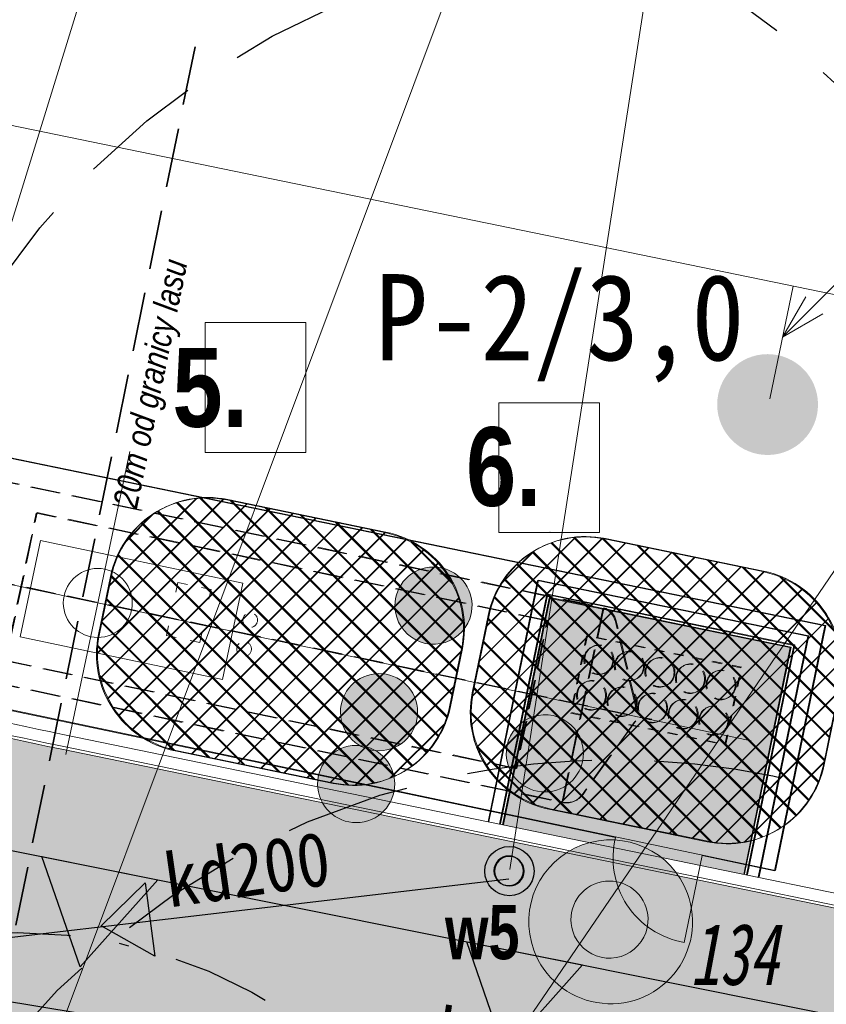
# Model space of a CAD drawing. Header units: metres. Extents: x -94 to 293, y -795 to -637.
# Tile 38 of 48: x 37 to 45, y -690 to -680. Entities that reach past the tile are written whole.
import ezdxf
from ezdxf.lldxf.tags import DXFTag
from ezdxf.xclip import XClip

# ---------------------------------------------------------------- set-up
doc = ezdxf.new("R2010")
doc.units = ezdxf.units.M
doc.header["$MEASUREMENT"] = 0
doc.header["$XCLIPFRAME"] = 0
for name, pattern in [('CENTRE2', [28.575, 19.05, -3.175, 3.175, -3.175]), ('DASHDOT', [1, 0.5, -0.25, 0, -0.25]), ('DASHED', [0.01905, 0.0127, -0.00635]), ('HIDDEN', [0.000375, 0.00025, -0.000125]), ('Krawędzie ukryte', [0.85, 0.6, -0.25]), ('Krawędzie ukryte drobniejsze', [0.425, 0.3, -0.125]), ('Przerywana kopia-001', [1.85, 1.25, -0.6])]:
    doc.linetypes.add(name, pattern=pattern)
for name, color, linetype, lineweight, true_color in [('0_Nr_pióra__140', 7, 'Continuous', 13, 0x7e20ff), ('_e_elektryka_Nr_pióra__218', 7, 'Continuous', 15, 0xd90005), ('PZT DRZEWA DO USUNIĘCIA _Nr_pióra__220', 7, 'Continuous', 5, 0xd90005), ('PZT_i_KD', 7, 'Continuous', 30, 0x136734), ('PZT_i_KD_Nr_pióra__215', 7, 'Continuous', 30, 0xd90005), ('PZT_Nr_pióra__233', 7, 'Continuous', 13, 0x1717ff)]:
    doc.layers.add(name, color=color, linetype=linetype, lineweight=lineweight, true_color=true_color)
doc.layers.add('IS_Węzeł_sieci_kanalizacyjnej_-_opisy', color=7, linetype='Continuous')
doc.layers.add('PZT MDCP', color=7, linetype='Continuous')
for name, color, linetype, lineweight in [('Mapa Poniatowa - do zatwierdzenia (3)_39_0_Nr_pióra__1', 7, 'Continuous', 13), ('ODLEGŁOŚCI BEZPIECZNE OD LPG', 1, 'DASHED', 30), ('ODLEGŁOŚCI BEZPIECZNE OD PALIW PŁYNNYCH', 30, 'DASHDOT', 30), ('PZT - strefy zagrożenia wybuchem_Nr_pióra__127', 6, 'Continuous', 5), ('PZT - strefy zagrożenia wybuchem_Nr_pióra__239', 6, 'Continuous', 13), ('PZT DRZEWA DO USUNIĘCIA _Nr_pióra__1', 7, 'Continuous', 13), ('PZT DRZEWA DO USUNIĘCIA _Nr_pióra__161', 7, 'Continuous', 5), ('PZT DRZEWA DO USUNIĘCIA _Nr_pióra__20', 1, 'Continuous', 13), ('PZT DRZEWA DO USUNIĘCIA _Nr_pióra__244', 7, 'Continuous', 20), ('PZT elementy dodatkowe_Nr_pióra__203', 150, 'Continuous', 35), ('PZT kanalizacja_Nr_pióra__19', 255, 'Continuous', 15), ('PZT kanalizacja_Nr_pióra__206', 7, 'Continuous', 30), ('PZT_Nr_pióra__1', 7, 'Continuous', 13), ('PZT_Nr_pióra__101', 7, 'Continuous', 5), ('PZT_Nr_pióra__18', 9, 'Continuous', 13), ('PZT_Nr_pióra__21', 7, 'Continuous', 25), ('PZT_Nr_pióra__244', 7, 'Continuous', 20), ('PZT_Nr_pióra__41', 7, 'Continuous', 15)]:
    doc.layers.add(name, color=color, linetype=linetype, lineweight=lineweight)
doc.styles.add('GENERATED_STYLE_1', font='ARIALNI.TTF')
doc.styles.add('GENERATED_STYLE_10', font='msgothic.ttc')
doc.styles.add('GENERATED_STYLE_5', font='txt')
doc.styles.add('GENERATED_STYLE_7', font='msgothic.ttc')
doc.styles.add('GENERATED_STYLE_9', font='msgothic.ttc')
doc.linetypes.add('Przekreślana podwójnie kopia-000', pattern='A,0,[2,PZT_dwg_01_20261.Shx,S=0.009921,R=0,X=0,Y=0],-1.25,0', length=1.25)
tags = doc.linetypes.add('SOLID', pattern=[10, 10, 0]).pattern_tags.tags
tags[6:7] = [DXFTag(74, 4), DXFTag(75, 0), DXFTag(340, '0'), DXFTag(46, 0.0), DXFTag(50, 0.0), DXFTag(44, 0.0), DXFTag(45, 0.0)]
tags[4:5] = [DXFTag(74, 4), DXFTag(75, 0), DXFTag(340, '0'), DXFTag(46, 0.0), DXFTag(50, 0.0), DXFTag(44, 0.0), DXFTag(45, 0.0)]
doc.dimstyles.new('GENERATED_STYLE__3', dxfattribs={"dimtxt": 0.18, "dimasz": 0.456, "dimexe": 0.18, "dimexo": 0.0625, "dimgap": 0.09, "dimtad": 0, "dimtih": 1, "dimtoh": 1, "dimdec": 4, "dimzin": 0, "dimdsep": 46, "dimcen": 0.09, "dimadec": 0, "dimazin": 0, "dimtfac": 1, "dimtdec": 4, "dimtmove": 0, "dimatfit": 3, "dimldrblk": 'ARROWHEAD_3', "dimfxl": 1, "dimtolj": 1, "dimtzin": 0, "dimarcsym": 0})
picture_1 = doc.add_image_def('image1.tif', size_in_pixel=(3509, 6496))
pattern_1 = [(45, (0, 0), (-0.141421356, 0.141421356), []), (135, (0, 0), (0.141421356, 0.141421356), [])]
pattern_2 = [(45, (0.00959, 0.00436), (-0.141421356, 0.141421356), []), (135, (0.00959, 0.00436), (0.141421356, 0.141421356), [])]

# ---------------------------------------------------------------- blocks, each defined once
blk = doc.blocks.new('Rysunek_1_39', base_point=(43.8985, -710.766))
at = {"layer": 'Mapa Poniatowa - do zatwierdzenia (3)_39_0_Nr_pióra__1'}
image = blk.add_image(picture_1, insert=(-93.5966, -636.5063), size_in_units=(148.5194, 274.9903), rotation=-90, dxfattribs=at)
image.set_boundary_path([(-0.5, -0.5), (3508.5, 6495.5)])
blk = doc.blocks.new('Etykieta_5', base_point=(39.4739, -684.4578))
at = {"layer": '0_Nr_pióra__140', "linetype": 'Continuous'}
for p, q in [((39.9859, -683.1376), (38.9619, -683.1376)), ((38.9619, -683.1376), (38.9619, -684.4553)), ((39.9859, -684.4553), (39.9859, -683.1376)), ((38.9619, -684.4553), (39.9859, -684.4553))]:
    blk.add_line(p, q, dxfattribs=at)
at = {"layer": '0_Nr_pióra__140', "insert": (39.9859, -683.3964), "char_height": 0.8, "attachment_point": 3, "style": 'GENERATED_STYLE_5'}
blk.add_mtext('\\A1;{\\pt0,140;\\fArial Narrow|b1|i0|c238|p34;5. \\fArial Narrow|b1|i0|c238|p34;\\A1{\\H.66x;\\S^  ;}\\fArial Narrow|b1|i0|c238|p34;\\fArial Narrow|b1|i0|c238|p34;\\A1{\\H.66x;\\S^  ;}\\fArial Narrow|b1|i0|c238|p34;\\fArial Narrow|b1|i0|c238|p34;\\fArial Narrow|b1|i0|c238|p34;\\fArial Narrow|b1|i0|c238|p34;\\fArial Narrow|b1|i0|c238|p34;\\fArial Narrow|b1|i0|c238|p34;\\fArial Narrow|b1|i0|c238|p34;\\fArial Narrow|b1|i0|c238|p34;\\fArial Narrow|b1|i0|c238|p34;\\fArial Narrow|b1|i0|c238|p34;\\fArial Narrow|b1|i0|c238|p34;\\fArial Narrow|b1|i0|c238|p34;\\fArial Narrow|b1|i0|c238|p34;\\fArial Narrow|b1|i0|c238|p34;\\fArial Narrow|b1|i0|c238|p34;\\fArial Narrow|b1|i0|c238|p34;\\fArial Narrow|b1|i0|c238|p34;\\fArial Narrow|b1|i0|c238|p34;\\fArial Narrow|b1|i0|c238|p34;\\fArial Narrow|b1|i0|c238|p34;\\fArial Narrow|b1|i0|c238|p34;\\fArial Narrow|b1|i0|c238|p34;\\fArial Narrow|b1|i0|c238|p34;\\fArial Narrow|b1|i0|c238|p34;\\fArial Narrow|b1|i0|c238|p34;\\fArial Narrow|b1|i0|c238|p34;}', dxfattribs=at)
blk = doc.blocks.new('Etykieta_6', base_point=(42.4545, -685.2727))
at = {"layer": '0_Nr_pióra__140', "linetype": 'Continuous'}
for p, q in [((42.9666, -683.9525), (41.9425, -683.9525)), ((41.9425, -683.9525), (41.9425, -685.2702)), ((42.9666, -685.2702), (42.9666, -683.9525)), ((41.9425, -685.2702), (42.9666, -685.2702))]:
    blk.add_line(p, q, dxfattribs=at)
at = {"layer": '0_Nr_pióra__140', "insert": (42.9666, -684.1993), "char_height": 0.8, "attachment_point": 3, "style": 'GENERATED_STYLE_5'}
blk.add_mtext('\\A1;{\\pt0,140;\\fArial Narrow|b1|i0|c238|p34;6. \\fArial Narrow|b1|i0|c238|p34;\\A1{\\H.66x;\\S^  ;}\\fArial Narrow|b1|i0|c238|p34;\\fArial Narrow|b1|i0|c238|p34;\\A1{\\H.66x;\\S^  ;}\\fArial Narrow|b1|i0|c238|p34;\\fArial Narrow|b1|i0|c238|p34;\\fArial Narrow|b1|i0|c238|p34;\\fArial Narrow|b1|i0|c238|p34;\\fArial Narrow|b1|i0|c238|p34;\\fArial Narrow|b1|i0|c238|p34;\\fArial Narrow|b1|i0|c238|p34;\\fArial Narrow|b1|i0|c238|p34;\\fArial Narrow|b1|i0|c238|p34;\\fArial Narrow|b1|i0|c238|p34;\\fArial Narrow|b1|i0|c238|p34;\\fArial Narrow|b1|i0|c238|p34;\\fArial Narrow|b1|i0|c238|p34;\\fArial Narrow|b1|i0|c238|p34;\\fArial Narrow|b1|i0|c238|p34;\\fArial Narrow|b1|i0|c238|p34;\\fArial Narrow|b1|i0|c238|p34;\\fArial Narrow|b1|i0|c238|p34;\\fArial Narrow|b1|i0|c238|p34;\\fArial Narrow|b1|i0|c238|p34;\\fArial Narrow|b1|i0|c238|p34;\\fArial Narrow|b1|i0|c238|p34;\\fArial Narrow|b1|i0|c238|p34;\\fArial Narrow|b1|i0|c238|p34;\\fArial Narrow|b1|i0|c238|p34;\\fArial Narrow|b1|i0|c238|p34;}', dxfattribs=at)
blk = doc.blocks.new('ARROWHEAD_3')
at = {"color": 0, "linetype": 'Continuous', "lineweight": 0}
blk.add_line((0, 0), (-1, 0), dxfattribs=at)
at = {"color": 0, "linetype": 'Continuous', "lineweight": 0, "flags": 128}
blk.add_lwpolyline([(-1, 0.2679), (0, 0), (-1, -0.2679)], dxfattribs=at)

msp = doc.modelspace()

# ---------------------------------------------------------------- hatches: boundary and pattern name
at = {"layer": 'PZT - strefy zagrożenia wybuchem_Nr_pióra__127', "linetype": 'Continuous'}
h = msp.add_hatch(dxfattribs=at)
h.set_pattern_fill('Siatka_5x5_ukośna', color=256, style=0, pattern_type=2)
h.set_pattern_definition(pattern_1)
h.paths.add_polyline_path([(37.879, -686.3033, 0.414214), (38.6563, -687.4848), (40.2624, -687.8162, 0.414214), (41.4439, -687.0389), (41.5651, -686.4513, 0.414214), (40.7879, -685.2698), (39.1817, -684.9384, 0.414214), (38.0003, -685.7157)])
h = msp.add_hatch(dxfattribs=at)
h.set_pattern_fill('Siatka_5x5_ukośna', color=256, style=0, pattern_type=2)
h.set_pattern_definition(pattern_1)
h.paths.add_polyline_path([(41.6745, -686.8953, 0.414214), (42.4518, -688.0768), (44.058, -688.4082, 0.414214), (45.2394, -687.6309), (45.4011, -686.8474, 0.414214), (44.6238, -685.666), (43.0177, -685.3346, 0.414214), (41.8362, -686.1118)])
at = {"layer": 'PZT - strefy zagrożenia wybuchem_Nr_pióra__239', "linetype": 'Continuous'}
h = msp.add_hatch(dxfattribs=at)
h.set_pattern_fill('Siatka_5x5_ukośna', color=256, scale=0.001, style=0, pattern_type=2)
h.set_pattern_definition(pattern_2)
h.paths.add_polyline_path([(37.8886, -686.2989, 0.414214), (38.6659, -687.4804), (40.272, -687.8118, 0.414214), (41.4535, -687.0345), (41.5747, -686.4469, 0.414214), (40.7975, -685.2655), (39.1913, -684.934, 0.414214), (38.0098, -685.7113)])
h = msp.add_hatch(dxfattribs=at)
h.set_pattern_fill('Siatka_5x5_ukośna', color=256, scale=0.001, style=0, pattern_type=2)
h.set_pattern_definition(pattern_2)
h.paths.add_polyline_path([(41.6841, -686.891, 0.414214), (42.4614, -688.0724), (44.0675, -688.4038, 0.414214), (45.249, -687.6266), (45.4107, -686.8431, 0.414214), (44.6334, -685.6616), (43.0272, -685.3302, 0.414214), (41.8458, -686.1075)])
at = {"layer": 'PZT DRZEWA DO USUNIĘCIA _Nr_pióra__1', "linetype": 'Continuous'}
msp.add_hatch(color=256, dxfattribs=at).paths.add_polyline_path([(42.9595, -689.2177, 1), (43.1898, -689.178, 1)])
at = {"layer": 'PZT DRZEWA DO USUNIĘCIA _Nr_pióra__220', "linetype": 'Continuous', "lineweight": 0, "true_color": 0xa20003}
for points in [[(40.9075, -686.1298, 1), (41.6544, -685.8927, 1)], [(40.3545, -687.2114, 1), (41.1013, -686.9743, 1)], [(42.0383, -687.6293, 1), (42.7851, -687.3922, 1)], [(40.122, -687.9408, 1), (40.8689, -687.7037, 1)], [(42.6944, -689.3171, 1), (43.4413, -689.08, 1)]]:
    msp.add_hatch(color=14, dxfattribs=at).paths.add_polyline_path(points)
at = {"layer": 'PZT DRZEWA DO USUNIĘCIA _Nr_pióra__220', "linetype": 'Continuous', "lineweight": 0, "true_color": 0x360001}
msp.add_hatch(color=18, dxfattribs=at).paths.add_polyline_path([(42.2997, -689.5091, 1), (43.8602, -688.9325, 1)])
at = {"layer": 'PZT DRZEWA DO USUNIĘCIA _Nr_pióra__244', "linetype": 'Continuous'}
for points in [[(41.1726, -686.0304, 1), (41.4029, -685.9907, 1)], [(40.6195, -687.112, 1), (40.8498, -687.0723, 1)], [(42.3034, -687.5299, 1), (42.5336, -687.4902, 1)], [(40.3871, -687.8414, 1), (40.6174, -687.8017, 1)]]:
    msp.add_hatch(color=256, dxfattribs=at).paths.add_polyline_path(points)
at = {"layer": 'PZT kanalizacja_Nr_pióra__19', "linetype": 'Continuous', "lineweight": 0, "true_color": 0x3f3f3f}
for points in [[(41.8944, -688.703, 1), (42.1944, -688.703, 1)], [(41.9015, -688.7063, 1), (42.2015, -688.7063, 1)]]:
    msp.add_hatch(color=250, dxfattribs=at).paths.add_polyline_path(points)
at = {"layer": 'PZT_i_KD'}
msp.add_hatch(color=256, dxfattribs=at).paths.add_polyline_path([(37.9064, -689.2618), (38.4505, -689.5694), (38.354, -688.8256)])
at = {"layer": 'PZT_Nr_pióra__18', "linetype": 'Continuous', "lineweight": 0, "true_color": 0x606060, "transparency": 33554508}
h = msp.add_hatch(color=251, dxfattribs=at)
h.paths.add_polyline_path([(18.29, -695.2741), (20.2307, -685.8267, 0.034274), (20.378, -681.8299), (19.9772, -677.6147), (19.7908, -676.8877), (28.952, -678.7245), (28.6051, -679.7409, 0.232055), (28.9259, -682.1197), (30.9873, -684.8048, 0.108584), (33.5513, -686.482, 0.02167), (37.2259, -687.4104), (52.2341, -690.4973), (52.4225, -690.536, 0.133896), (55.5162, -689.7959), (60.2197, -686.3181, 0.152322), (61.077, -685.1652), (68.2072, -686.5947), (68.0485, -687.367), (67.9212, -687.476), (67.6275, -687.7317, 0.007662), (66.8003, -688.4805, 0.005567), (66.1733, -689.0779), (66.0049, -689.2429, 0.017405), (65.6963, -689.5606, 0.023469), (65.0328, -690.3534, 0.005902), (64.8779, -690.5623, 0.05924), (63.6125, -692.8355, 0.021782), (63.2927, -693.7211), (60.8767, -705.4822), (59.8706, -710.38), (56.3442, -709.6556), (56.9961, -706.4822, 0.961191), (56.0165, -706.281), (55.3646, -709.4543), (51.8383, -708.7299), (50.8322, -713.6277), (47.3058, -712.9033), (49.1571, -703.8914, 0.352559), (48.5943, -702.9659), (32.6171, -699.6772, 0.414214), (31.6145, -700.3317), (30.778, -704.4037), (17.4562, -701.6671), (18.4623, -696.7693)])
h.paths.add_polyline_path([(34.1133, -697.5108), (35.6023, -690.2622), (47.063, -692.6165), (45.5739, -699.8651)], flags=0)
h = msp.add_hatch(color=251, dxfattribs=at)
h.paths.add_polyline_path([(18.29, -695.2741), (20.2307, -685.8267, 0.034274), (20.378, -681.8299), (19.9772, -677.6147), (19.7908, -676.8877), (28.952, -678.7245), (28.6051, -679.7409, 0.232055), (28.9259, -682.1197), (30.9873, -684.8048, 0.108584), (33.5513, -686.482, 0.02167), (37.2259, -687.4104), (52.2341, -690.4973), (52.4225, -690.536, 0.133896), (55.5162, -689.7959), (60.2197, -686.3181, 0.152322), (61.077, -685.1652), (68.2072, -686.5947), (68.0485, -687.367), (67.9212, -687.476), (67.6275, -687.7317, 0.007662), (66.8003, -688.4805, 0.005567), (66.1733, -689.0779), (66.0049, -689.2429, 0.017405), (65.6963, -689.5606, 0.023469), (65.0328, -690.3534, 0.005902), (64.8779, -690.5623, 0.05924), (63.6125, -692.8355, 0.021782), (63.2927, -693.7211), (60.8767, -705.4822), (57.3503, -704.7578), (56.9961, -706.4822, 0.961191), (56.0165, -706.281), (56.3708, -704.5566), (49.318, -703.1078), (49.1571, -703.8914, 0.352559), (48.5943, -702.9659), (32.6171, -699.6772, 0.414214), (31.6145, -700.3317), (31.7842, -699.506), (18.3154, -696.7392)])
h.paths.add_polyline_path([(34.1133, -697.5108), (35.6023, -690.2622), (47.063, -692.6165), (45.5739, -699.8651)], flags=0)
for points in [[(44.4304, -688.7391), (41.9816, -688.2355), (42.4549, -685.9341), (44.9037, -686.4376)], [(41.9816, -688.2357), (42.4549, -685.9341), (44.9037, -686.4376), (44.4304, -688.7392)], [(44.44, -688.7347), (41.9912, -688.2312), (42.4645, -685.9297), (44.9132, -686.4332)]]:
    msp.add_hatch(color=251, dxfattribs=at).paths.add_polyline_path(points)
at = {"layer": 'PZT_Nr_pióra__233', "linetype": 'Continuous'}
msp.add_hatch(color=256, dxfattribs=at).paths.add_polyline_path([(45.1852, -683.97, 1), (44.1614, -683.97, 1)])

# ---------------------------------------------------------------- linework, layer by layer
at = {"layer": '_e_elektryka_Nr_pióra__218', "linetype": 'Continuous', "flags": 128}
for points in [[(42.1535, -702.8574), (42.4336, -701.4937), (46.0356, -702.2336), (49.828, -683.7725), (35.138, -680.7548), (34.4038, -684.4704)], [(44.9328, -682.7669), (44.696, -683.9119)]]:
    msp.add_lwpolyline(points, dxfattribs=at)
at = {"layer": 'IS_Węzeł_sieci_kanalizacyjnej_-_opisy', "linetype": 'SOLID', "lineweight": 20, "ltscale": 10}
for p, q in [((40.1659, -671.8737), (34.8126, -689.1728)), ((44.096, -672.6707), (36.6098, -692.6543)), ((44.133, -675.3361), (42.0544, -688.6882)), ((52.1963, -675.6308), (39.1342, -694.7576))]:
    msp.add_line(p, q, dxfattribs=at)
at = {"layer": 'ODLEGŁOŚCI BEZPIECZNE OD LPG', "ltscale": 100}
for centre in [(39.6995, -686.3635), (43.1158, -695.5757)]:
    msp.add_circle(centre, 8, dxfattribs=at)
at = {"layer": 'ODLEGŁOŚCI BEZPIECZNE OD PALIW PŁYNNYCH', "ltscale": 2}
msp.add_circle((37.0515, -694.3301), 5, dxfattribs=at)
at = {"layer": 'PZT - strefy zagrożenia wybuchem_Nr_pióra__127', "linetype": 'Continuous', "flags": 128}
for points in [[(37.879, -686.3033, 0.414214), (38.6563, -687.4848), (40.2624, -687.8162, 0.414214), (41.4439, -687.0389), (41.5651, -686.4513, 0.414214), (40.7879, -685.2698), (39.1817, -684.9384, 0.414214), (38.0003, -685.7157)], [(41.6745, -686.8953, 0.414214), (42.4518, -688.0768), (44.058, -688.4082, 0.414214), (45.2394, -687.6309), (45.4011, -686.8474, 0.414214), (44.6238, -685.666), (43.0177, -685.3346, 0.414214), (41.8362, -686.1118)]]:
    msp.add_lwpolyline(points, format="xyb", close=True, dxfattribs=at)
at = {"layer": 'PZT - strefy zagrożenia wybuchem_Nr_pióra__239', "linetype": 'Continuous', "flags": 128}
for points in [[(37.8886, -686.2989, 0.414214), (38.6659, -687.4804), (40.272, -687.8118, 0.414214), (41.4535, -687.0345), (41.5747, -686.4469, 0.414214), (40.7975, -685.2655), (39.1913, -684.934, 0.414214), (38.0098, -685.7113)], [(41.6841, -686.891, 0.414214), (42.4614, -688.0724), (44.0675, -688.4038, 0.414214), (45.249, -687.6266), (45.4107, -686.8431, 0.414214), (44.6334, -685.6616), (43.0272, -685.3302, 0.414214), (41.8458, -686.1075)]]:
    msp.add_lwpolyline(points, format="xyb", close=True, dxfattribs=at)
at = {"layer": 'PZT DRZEWA DO USUNIĘCIA _Nr_pióra__161', "linetype": 'Continuous', "flags": 128}
for points in [[(42.2997, -689.5091, 1), (43.8602, -688.9325, 1)], [(42.6944, -689.3171, 1), (43.4413, -689.08, 1)]]:
    msp.add_lwpolyline(points, format="xyb", close=True, dxfattribs=at)
at = {"layer": 'PZT DRZEWA DO USUNIĘCIA _Nr_pióra__244', "linetype": 'Continuous', "flags": 128}
for points in [[(40.9075, -686.1298, 1), (41.6544, -685.8927, 1)], [(40.3545, -687.2114, 1), (41.1013, -686.9743, 1)], [(42.0383, -687.6293, 1), (42.7851, -687.3922, 1)], [(40.122, -687.9408, 1), (40.8689, -687.7037, 1)]]:
    msp.add_lwpolyline(points, format="xyb", close=True, dxfattribs=at)
at = {"layer": 'PZT elementy dodatkowe_Nr_pióra__203', "linetype": 'Krawędzie ukryte'}
msp.add_line((34.8305, -700.0803), (38.8997, -680.1444), dxfattribs=at)
at = {"layer": 'PZT kanalizacja_Nr_pióra__206', "linetype": 'Continuous', "flags": 128}
for points in [[(41.8944, -688.703, 1), (42.1944, -688.703, 1)], [(41.9015, -688.7063, 1), (42.2015, -688.7063, 1)]]:
    msp.add_lwpolyline(points, format="xyb", close=True, dxfattribs=at)
at = {"layer": 'PZT_i_KD'}
for p, q in [((42.0461, -688.7885), (34.876, -689.6275)), ((34.8742, -689.6866), (45.2466, -691.3846))]:
    msp.add_line(p, q, dxfattribs=at)
msp.add_lwpolyline([(38.4505, -689.5694), (37.9064, -689.2618), (38.354, -688.8256), (38.4505, -689.5694)], dxfattribs=at)
msp.add_circle((42.0515, -688.7063), 0.25, dxfattribs=at)
at = {"layer": 'PZT_i_KD_Nr_pióra__215', "linetype": 'Przerywana kopia-001'}
msp.add_circle((43.457, -687.2631), 8, dxfattribs=at)
at = {"layer": 'PZT_Nr_pióra__1', "linetype": 'Continuous', "flags": 128}
for points in [[(42.0689, -688.4068), (37.4883, -687.4651, -0.020549), (33.5734, -686.4904, -0.108692), (30.9873, -684.8048), (28.9259, -682.1197, -0.232055), (28.6051, -679.7409), (28.952, -678.7245)], [(42.075, -688.3774), (37.4943, -687.4357, -0.020544), (33.5829, -686.4619, -0.108587), (31.01, -684.7851), (28.9503, -682.1022, -0.23195), (28.6336, -679.7505), (28.9816, -678.7304)], [(42.0992, -688.2598), (37.5185, -687.3182, -0.02052), (33.6211, -686.3481, -0.10816), (31.1006, -684.7062), (29.0479, -682.0322, -0.231514), (28.7473, -679.7889), (29.1003, -678.7542)]]:
    msp.add_lwpolyline(points, format="xyb", dxfattribs=at)
at = {"layer": 'PZT_Nr_pióra__1', "linetype": 'Przekreślana podwójnie kopia-000', "flags": 128}
msp.add_lwpolyline([(44.7538, -688.6986), (45.2649, -686.2126), (36.1134, -684.3308), (35.6073, -686.7788)], close=True, dxfattribs=at)
at = {"layer": 'PZT_Nr_pióra__1', "linetype": 'Continuous', "flags": 128}
for points in [[(41.8347, -688.2054), (42.3382, -685.7569), (45.0808, -686.3209), (44.5775, -688.7693)], [(41.8443, -688.2011), (42.3478, -685.7526), (45.0904, -686.3165), (44.587, -688.7649)], [(41.9522, -688.2296), (42.4315, -685.8986), (44.9391, -686.4143), (44.4599, -688.7451)], [(41.9618, -688.2253), (42.4411, -685.8943), (44.9487, -686.4099), (44.4695, -688.7408)], [(41.9816, -688.2357), (42.4549, -685.9341), (44.9037, -686.4376), (44.4305, -688.7391)], [(41.9912, -688.2313), (42.4645, -685.9297), (44.9132, -686.4332), (44.4401, -688.7347)], [(52.2652, -690.3505), (47.6616, -689.4033), (42.0992, -688.2598)], [(52.235, -690.4974), (47.6314, -689.5502), (42.0689, -688.4068)], [(52.241, -690.468), (47.6375, -689.5209), (42.075, -688.3772)]]:
    msp.add_lwpolyline(points, dxfattribs=at)
at = {"layer": 'PZT_Nr_pióra__101', "linetype": 'CENTRE2'}
for p, q in [((38.1965, -684.4459), (37.547, -687.5224)), ((35.2217, -685.4247), (44.5077, -687.3851))]:
    msp.add_line(p, q, dxfattribs=at)
at = {"layer": 'PZT_Nr_pióra__101', "linetype": 'Krawędzie ukryte drobniejsze'}
for p, q in [((35.8928, -685.5664), (43.4871, -687.1693)), ((35.9024, -685.5621), (43.4966, -687.1649))]:
    msp.add_line(p, q, dxfattribs=at)
at = {"layer": 'PZT_Nr_pióra__101', "linetype": 'Krawędzie ukryte drobniejsze', "flags": 128}
for points in [[(36.3571, -686.6953), (42.5854, -688.0102), (43.0021, -686.0364), (36.7738, -684.7215)], [(36.3667, -686.691), (42.595, -688.0058), (43.0117, -686.032), (36.7833, -684.7172)], [(42.433, -686.1663), (37.2472, -685.0715), (36.9303, -686.5724), (42.1161, -687.6672)], [(42.4426, -686.1619), (37.2568, -685.0671), (36.9399, -686.5681), (42.1257, -687.6629)]]:
    msp.add_lwpolyline(points, close=True, dxfattribs=at)
at = {"layer": 'PZT_Nr_pióra__101', "linetype": 'Continuous', "flags": 128}
msp.add_lwpolyline([(39.1383, -686.7625), (39.3448, -685.7841), (37.2901, -685.3503), (37.0836, -686.3288)], close=True, dxfattribs=at)
for points in [[(38.7818, -685.7981), (38.684, -685.7774), (38.6633, -685.8753)], [(39.0009, -685.9466), (39.0215, -685.8487), (38.9236, -685.828)], [(38.591, -686.2177), (38.5704, -686.3156), (38.6682, -686.3362)], [(38.81, -686.3662), (38.9079, -686.3868), (38.9286, -686.289)]]:
    msp.add_lwpolyline(points, dxfattribs=at)
at = {"layer": 'PZT_Nr_pióra__101', "linetype": 'Krawędzie ukryte drobniejsze', "flags": 128}
for points in [[(42.5854, -688.0102, 0.296966), (42.7897, -687.9311), (43.3578, -687.1424), (43.1242, -686.1596, 0.237091), (43.0021, -686.0364)], [(42.595, -688.0058, 0.296966), (42.7993, -687.9268), (43.3673, -687.138), (43.1338, -686.1552, 0.237091), (43.0117, -686.032)]]:
    msp.add_lwpolyline(points, format="xyb", dxfattribs=at)
at = {"layer": 'PZT_Nr_pióra__101', "linetype": 'Continuous'}
msp.add_circle((37.8718, -685.9841), 0.35, dxfattribs=at)
at = {"layer": 'PZT_Nr_pióra__101', "linetype": 'DASHED'}
for centre in [(39.4193, -686.1575), (39.3573, -686.4511)]:
    msp.add_circle(centre, 0.075, dxfattribs=at)
at = {"layer": 'PZT_Nr_pióra__21', "linetype": 'Continuous', "flags": 128}
msp.add_lwpolyline([(10.226, -683.1293), (74.5845, -696.0325)], dxfattribs=at)
for points in [[(38.4808, -688.7941), (37.6915, -689.6786), (37.3042, -688.5582)], [(42.795, -689.659), (42.0057, -690.5435), (41.6184, -689.4231)]]:
    msp.add_lwpolyline(points, close=True, dxfattribs=at)
at = {"layer": 'PZT_Nr_pióra__244', "linetype": 'HIDDEN', "flags": 128}
for points in [[(42.6735, -687.1015), (44.2405, -687.4248), (44.4021, -686.6413), (42.8352, -686.318)], [(42.6831, -687.0971), (44.25, -687.4204), (44.4117, -686.6369), (42.8447, -686.3136)]]:
    msp.add_lwpolyline(points, close=True, dxfattribs=at)
at = {"layer": 'PZT_Nr_pióra__41', "linetype": 'Przekreślana podwójnie kopia-000', "flags": 128}
msp.add_lwpolyline([(44.0102, -688.5489), (44.7442, -688.703), (45.2553, -686.2169), (36.1522, -684.3451), (35.6461, -686.7933), (43.1294, -688.364)], dxfattribs=at)
msp.add_lwpolyline([(44.0102, -688.5489), (43.8253, -689.4297, -0.436303), (43.1294, -688.364)], format="xyb", dxfattribs=at)
at = {"layer": 'PZT_Nr_pióra__41', "linetype": 'Krawędzie ukryte drobniejsze'}
for centre in [(42.9549, -686.5626), (42.9644, -686.5582), (43.2746, -686.6222), (43.265, -686.6266), (43.5751, -686.6906), (43.5847, -686.6862), (43.8853, -686.7546), (43.8948, -686.7502), (44.1954, -686.8186), (44.205, -686.8142), (42.8898, -686.9199), (42.8802, -686.9242), (43.1904, -686.9882), (43.1999, -686.9838), (43.5005, -687.0522), (43.5101, -687.0478), (43.8106, -687.1162), (43.8202, -687.1118), (44.1208, -687.1802), (44.1303, -687.1758)]:
    msp.add_circle(centre, 0.1481, dxfattribs=at)

# ---------------------------------------------------------------- block references
at = {"color": 190, "linetype": 'Continuous', "lineweight": 13, "true_color": 0x7e20ff}
for name, p in [('Etykieta_5', (39.4739, -684.4578)), ('Etykieta_6', (42.4545, -685.2727))]:
    msp.add_blockref(name, p, dxfattribs=at)
at = {"linetype": 'Continuous', "xscale": 0.001, "yscale": 0.001, "zscale": 0.001}
for name, p in [('Etykieta_5', (39.4835, -684.4534)), ('Etykieta_6', (42.4641, -685.2683))]:
    msp.add_blockref(name, p, dxfattribs=at)
at = {"layer": 'PZT MDCP', "linetype": 'Continuous'}
ref = msp.add_blockref('Rysunek_1_39', (43.8985, -710.766), dxfattribs=at)
XClip(ref).set_block_clipping_path([(-93.5966232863, -785.025747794), (181.3936544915, -636.5063033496)])

# ---------------------------------------------------------------- texts
at = {"layer": 'PZT DRZEWA DO USUNIĘCIA _Nr_pióra__20', "linetype": 'Continuous', "insert": (44.7806, -689.8719), "char_height": 0.625, "attachment_point": 9, "style": 'GENERATED_STYLE_10'}
msp.add_mtext('\\A1;{\\W0.700000x;\\fMS Gothic|b0|i1|c238|p49;134}', dxfattribs=at)
at = {"layer": 'PZT elementy dodatkowe_Nr_pióra__203', "linetype": 'Continuous', "insert": (38.0235, -684.9849), "char_height": 0.25, "attachment_point": 1, "rotation": 78.3916, "style": 'GENERATED_STYLE_1'}
msp.add_mtext('\\A1;{\\fArial Narrow|b0|i1|c238|p34;20m od granicy lasu}', dxfattribs=at)
at = {"layer": 'PZT_i_KD', "color": 7, "linetype": 'Continuous', "char_height": 0.55, "attachment_point": 8, "style": 'GENERATED_STYLE_9'}
for insert, rotation in [((39.4298, -688.9683), 8.08124), ((42.1032, -690.7568), 351.39983)]:
    msp.add_mtext('\\A1;{\\W0.9;kd200}', dxfattribs=dict(at, insert=insert, rotation=rotation))
at = {"layer": 'PZT_i_KD', "color": 7, "linetype": 'Continuous', "insert": (41.776, -689.6083), "char_height": 0.55, "attachment_point": 8, "style": 'GENERATED_STYLE_9'}
msp.add_mtext('\\A1;{\\W0.900000x;\\fArial Narrow|b1|i0|c238|p34;w5}', dxfattribs=at)
at = {"layer": 'PZT_Nr_pióra__233', "linetype": 'Continuous', "insert": (40.6871, -683.7469), "char_height": 0.875, "attachment_point": 7, "style": 'GENERATED_STYLE_7'}
msp.add_mtext('\\A1;{\\W0.900000x;\\fMS Gothic|b1|i0|c238|p49;P-2/3,0}', dxfattribs=at)

# ---------------------------------------------------------------- leaders
at = {"layer": 'PZT_Nr_pióra__101', "linetype": 'Continuous', "annotation_type": 0, "has_hookline": 1, "hookline_direction": 0, "text_width": 6.1091}
msp.add_leader([(44.8252, -683.2874), (66.9047, -661.1118), (67.0716, -661.1118)], dimstyle='GENERATED_STYLE__3', dxfattribs=at)

doc.saveas('drawing.dxf')
